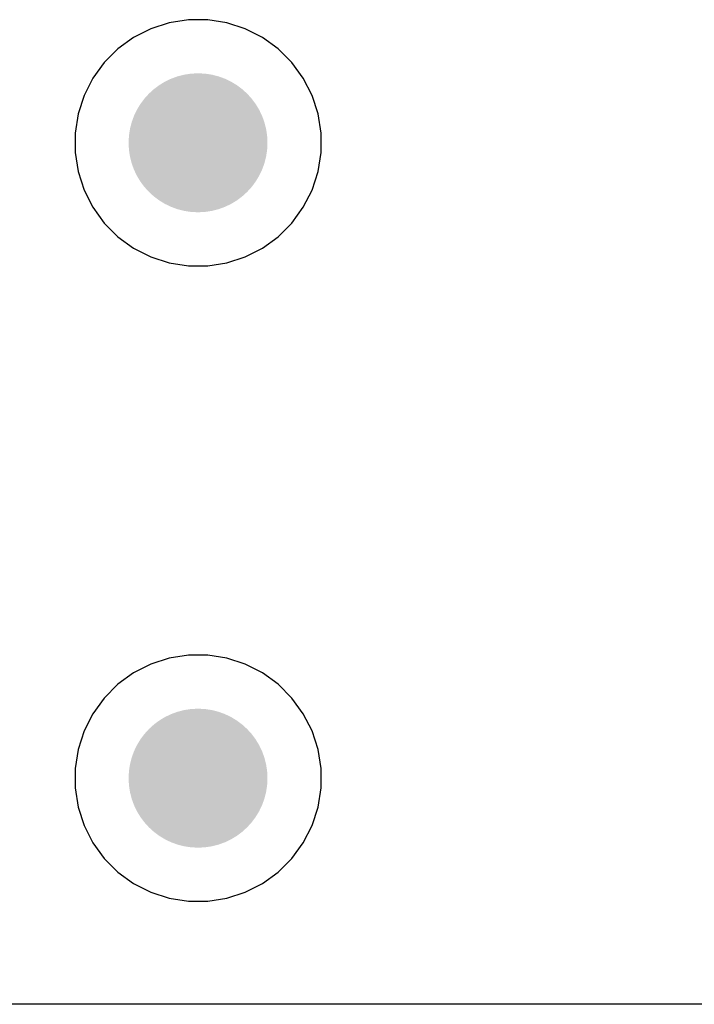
# Model space of a CAD drawing. Header units: inches. Extents: x 0 to 140, y 0 to 140.
# Tile 7 of 20: x 66 to 83, y 0 to 25. Entities that reach past the tile are written whole.
import ezdxf

# ---------------------------------------------------------------- set-up
doc = ezdxf.new("R2010")
doc.units = ezdxf.units.IN
doc.layers.add('BOTTOM', color=5, linetype='Continuous')
doc.layers.add('Pad Holes', color=156, linetype='Continuous')

msp = doc.modelspace()

# ---------------------------------------------------------------- hatches: boundary and pattern name
at = {"layer": 'BOTTOM'}
h = msp.add_hatch(color=5, dxfattribs=at)
edge = h.paths.add_edge_path()
edge.add_arc((70, 22), 1.5, 0, 360)
h = msp.add_hatch(color=5, dxfattribs=at)
edge = h.paths.add_edge_path()
edge.add_arc((70, 6), 1.5, 0, 360)
at = {"layer": 'Pad Holes'}
h = msp.add_hatch(color=7, dxfattribs=at)
edge = h.paths.add_edge_path()
edge.add_arc((70, 22), 1.75, 0, 360)
h = msp.add_hatch(color=7, dxfattribs=at)
edge = h.paths.add_edge_path()
edge.add_arc((70, 6), 1.75, 0, 360)

# ---------------------------------------------------------------- linework, layer by layer
at = {"layer": 'BOTTOM'}
for p, q in [((69.756, 25.1), (69.274, 25.023)), ((70.244, 25.1), (69.756, 25.1)), ((70.726, 25.023), (70.244, 25.1)), ((68.81, 24.873), (68.375, 24.651)), ((69.274, 25.023), (68.81, 24.873)), ((71.19, 24.873), (70.726, 25.023)), ((71.625, 24.651), (71.19, 24.873)), ((68.375, 24.651), (67.981, 24.364)), ((72.02, 24.364), (71.625, 24.651)), ((67.981, 24.364), (67.635, 24.019)), ((72.365, 24.019), (72.02, 24.364)), ((67.635, 24.019), (67.349, 23.624)), ((72.651, 23.624), (72.365, 24.019)), ((67.349, 23.624), (67.127, 23.19)), ((72.873, 23.19), (72.651, 23.624)), ((67.127, 23.19), (66.976, 22.726)), ((73.024, 22.726), (72.873, 23.19)), ((66.976, 22.726), (66.9, 22.244)), ((73.1, 22.244), (73.024, 22.726)), ((66.9, 22.244), (66.9, 21.756)), ((73.1, 21.756), (73.1, 22.244)), ((66.9, 21.756), (66.976, 21.274)), ((73.024, 21.274), (73.1, 21.756)), ((66.976, 21.274), (67.127, 20.81)), ((72.873, 20.81), (73.024, 21.274)), ((67.127, 20.81), (67.349, 20.375)), ((72.651, 20.375), (72.873, 20.81)), ((67.349, 20.375), (67.635, 19.98)), ((72.365, 19.98), (72.651, 20.375)), ((67.635, 19.98), (67.981, 19.635)), ((72.02, 19.635), (72.365, 19.98)), ((67.981, 19.635), (68.375, 19.348)), ((71.625, 19.348), (72.02, 19.635)), ((68.375, 19.348), (68.81, 19.127)), ((71.19, 19.127), (71.625, 19.348)), ((68.81, 19.127), (69.274, 18.976)), ((70.726, 18.976), (71.19, 19.127)), ((69.274, 18.976), (69.756, 18.9)), ((69.756, 18.9), (70.244, 18.9)), ((70.244, 18.9), (70.726, 18.976)), ((69.274, 9.023), (68.81, 8.873)), ((69.756, 9.1), (69.274, 9.023)), ((70.244, 9.1), (69.756, 9.1)), ((70.726, 9.023), (70.244, 9.1)), ((71.19, 8.873), (70.726, 9.023)), ((68.81, 8.873), (68.375, 8.651)), ((71.625, 8.651), (71.19, 8.873)), ((68.375, 8.651), (67.981, 8.364)), ((72.02, 8.364), (71.625, 8.651)), ((67.981, 8.364), (67.635, 8.019)), ((72.365, 8.019), (72.02, 8.364)), ((67.635, 8.019), (67.349, 7.624)), ((72.651, 7.624), (72.365, 8.019)), ((67.349, 7.624), (67.127, 7.19)), ((72.873, 7.19), (72.651, 7.624)), ((67.127, 7.19), (66.976, 6.726)), ((73.024, 6.726), (72.873, 7.19)), ((66.976, 6.726), (66.9, 6.244)), ((73.1, 6.244), (73.024, 6.726)), ((66.9, 6.244), (66.9, 5.756)), ((73.1, 5.756), (73.1, 6.244)), ((66.9, 5.756), (66.976, 5.274)), ((73.024, 5.274), (73.1, 5.756)), ((66.976, 5.274), (67.127, 4.81)), ((72.873, 4.81), (73.024, 5.274)), ((67.127, 4.81), (67.349, 4.375)), ((72.651, 4.375), (72.873, 4.81)), ((67.349, 4.375), (67.635, 3.98)), ((72.365, 3.98), (72.651, 4.375)), ((67.635, 3.98), (67.981, 3.635)), ((72.02, 3.635), (72.365, 3.98)), ((67.981, 3.635), (68.375, 3.348)), ((71.625, 3.348), (72.02, 3.635)), ((68.375, 3.348), (68.81, 3.127)), ((71.19, 3.127), (71.625, 3.348)), ((68.81, 3.127), (69.274, 2.976)), ((69.274, 2.976), (69.756, 2.9)), ((70.244, 2.9), (70.726, 2.976)), ((70.726, 2.976), (71.19, 3.127)), ((69.756, 2.9), (70.244, 2.9)), ((134.28, 0.306), (5.72, 0.306))]:
    msp.add_line(p, q, dxfattribs=at)

doc.saveas('drawing.dxf')
